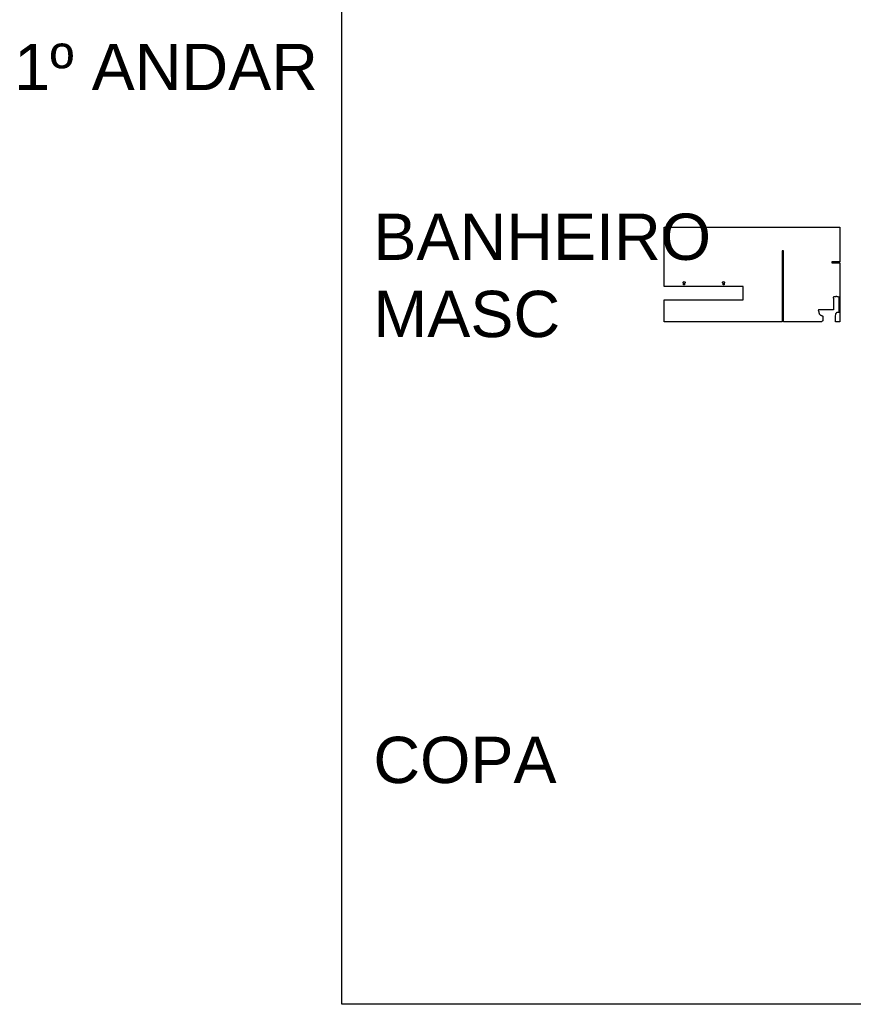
# Model space of a CAD drawing. Header units: inches. Extents: x 330 to 398, y -19 to 141.
# Tile 44 of 166: x 331 to 352, y 43 to 68. Entities that reach past the tile are written whole.
import ezdxf

# ---------------------------------------------------------------- set-up
doc = ezdxf.new("R2010")
doc.units = ezdxf.units.IN
doc.header["$LTSCALE"] = 0.4
doc.header["$MEASUREMENT"] = 0
doc.layers.add('TJ-COTAS 1PARA25', color=174, linetype='Continuous')
doc.layers.add('TJ-TEXTO02', color=2, linetype='Continuous')
doc.styles.add('ARIAL', font='arial.ttf')

msp = doc.modelspace()

# ---------------------------------------------------------------- linework, layer by layer
at = {"layer": 'TJ-COTAS 1PARA25'}
for points in [[(338.7507, 82.312), (397.603, 82.312), (397.603, 42.7503), (338.7507, 42.7503)], [(346.9191, 62.4387), (351.3691, 62.4387), (351.3691, 61.5587), (351.1691, 61.5587), (351.1691, 61.5387), (351.3691, 61.5387), (351.3691, 60.0387), (351.2601, 60.0387), (351.2637, 60.0422), (351.2637, 60.1661), (351.2733, 60.2566), (351.2775, 60.2611), (351.28, 60.2632), (351.2819, 60.2646), (351.2841, 60.266), (351.286, 60.2671), (351.2881, 60.2686), (351.2895, 60.27), (351.2895, 60.27), (351.291, 60.272), (351.292, 60.2742), (351.2928, 60.2767), (351.2929, 60.2782), (351.293, 60.2793), (351.293, 60.2816), (351.293, 60.2827), (351.293, 60.2839), (351.2931, 60.2848), (351.2933, 60.2856), (351.2938, 60.2865), (351.2943, 60.2871), (351.2955, 60.2879), (351.2972, 60.2883), (351.2972, 60.2883), (351.3529, 60.2883), (351.3573, 60.2925), (351.3591, 60.3429), (351.3546, 60.3475), (351.3449, 60.3475), (351.3486, 60.348), (351.3497, 60.3483), (351.3516, 60.3492), (351.3534, 60.3503), (351.3541, 60.3508), (351.3565, 60.3535), (351.3572, 60.3546), (351.3581, 60.3564), (351.3587, 60.3584), (351.3589, 60.3594), (351.3591, 60.3609), (351.3591, 60.3625), (351.3591, 60.3636), (351.3591, 60.6676), (351.3574, 60.6697), (351.3274, 60.6738), (351.3109, 60.6752), (351.3089, 60.6753), (351.3002, 60.6758), (351.3002, 60.6772), (351.2993, 60.6793), (351.2973, 60.6801), (351.274, 60.6801), (351.2724, 60.6795), (351.2718, 60.6778), (351.2718, 60.6762), (351.2588, 60.6757), (351.2422, 60.6746), (351.2376, 60.6742), (351.233, 60.6738), (351.2196, 60.6722), (351.2097, 60.6707), (351.2072, 60.6697), (351.2057, 60.6687), (351.2039, 60.6669), (351.2025, 60.6642), (351.2016, 60.6611), (351.2015, 60.6579), (351.2023, 60.6548), (351.2043, 60.6523), (351.2072, 60.6471), (351.2089, 60.6452), (351.2115, 60.6445), (351.2131, 60.6445), (351.2144, 60.3617), (351.2144, 60.3475), (350.829, 60.3475), (350.8271, 60.3194), (350.8285, 60.3187), (350.829, 60.3173), (350.8293, 60.3134), (350.83, 60.3092), (350.8317, 60.306), (350.8344, 60.3039), (350.8359, 60.3019), (350.8365, 60.2943), (350.8382, 60.2835), (350.8411, 60.2726), (350.8455, 60.261), (350.8518, 60.2487), (350.859, 60.2379), (350.8664, 60.2292), (350.875, 60.2208), (350.8855, 60.2127), (350.8926, 60.2081), (350.9062, 60.2014), (350.9173, 60.1974), (350.9261, 60.1951), (350.9319, 60.1936), (350.9364, 60.1902), (350.9392, 60.1823), (350.9392, 60.1822), (350.939, 60.1707), (350.9388, 60.1599), (350.9372, 60.0738), (350.9372, 60.0702), (350.9358, 60.0681), (350.932, 60.0653), (350.9293, 60.0614), (350.9281, 60.0569), (350.9274, 60.0555), (350.926, 60.0549), (350.9246, 60.0549), (350.919, 60.0387), (349.9441, 60.0387), (349.9441, 61.8387), (349.9141, 61.8387), (349.9141, 60.0387), (346.9191, 60.0387), (346.9191, 60.6037), (348.9247, 60.6037), (348.9247, 60.9387), (346.9191, 60.9387)]]:
    msp.add_lwpolyline(points, close=True, dxfattribs=at)
for points in [[(347.4374, 60.9851), (347.4366, 60.984), (347.4356, 60.9834), (347.4342, 60.9829), (347.4323, 60.9824), (347.4304, 60.982), (347.4277, 60.9817), (347.4254, 60.9816), (347.4242, 60.9816), (347.422, 60.9816), (347.4186, 60.9818), (347.4158, 60.9822), (347.4141, 60.9826), (347.4122, 60.9832), (347.4107, 60.9839), (347.4102, 60.9844), (347.4099, 60.9851), (347.4099, 61.0178, -3.336663), (347.4374, 61.0178)], [(348.4384, 60.9851), (348.4377, 60.984), (348.4366, 60.9834), (348.4352, 60.9829), (348.4333, 60.9824), (348.4315, 60.982), (348.4287, 60.9817), (348.4265, 60.9816), (348.4252, 60.9816), (348.423, 60.9816), (348.4196, 60.9818), (348.4168, 60.9822), (348.4151, 60.9826), (348.4133, 60.9832), (348.4117, 60.9839), (348.4113, 60.9844), (348.4109, 60.9851), (348.4109, 61.0178, -3.336663), (348.4384, 61.0178)]]:
    msp.add_lwpolyline(points, format="xyb", close=True, dxfattribs=at)

# ---------------------------------------------------------------- texts
at = {"layer": 'TJ-TEXTO02', "char_height": 1.17345, "attachment_point": 1, "style": 'ARIAL'}
for s, insert, width in [('1º ANDAR', (330.4383, 67.0854, 0.0021), 9.751042), ('BANHEIRO\\PMASC', (339.5463, 62.7845, 0.0021), 11.863183), ('COPA', (339.5463, 49.5296, 0.0021), 11.863183)]:
    msp.add_mtext(s, dxfattribs=dict(at, insert=insert, width=width))

doc.saveas('drawing.dxf')
